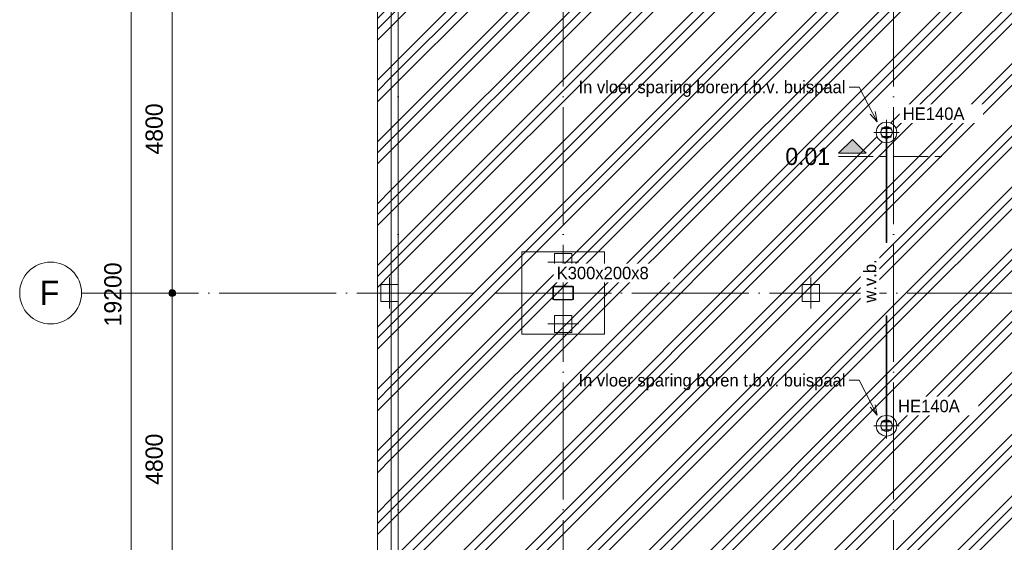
# Model space of a CAD drawing. Header units: millimetres. Extents: x -2900 to 56100, y -900 to 49332.
# Tile 17 of 35: x -2900 to 11412, y 25377 to 32972. Entities that reach past the tile are written whole.
import ezdxf

# ---------------------------------------------------------------- set-up
doc = ezdxf.new("R2010")
doc.units = ezdxf.units.MM
for name, pattern in [('WSP_hartlijn', [800, 500, -100, 100, -100]), ('WSP_hhidden', [250, 150, -100]), ('WSP_stramienlijn', [2000, 1700, -150, 0, -150])]:
    doc.linetypes.add(name, pattern=pattern)
for name, color, linetype, lineweight in [('00_algemeen - hartlijn', 7, 'WSP_hartlijn', 13), ('00_maatvoering', 8, 'Continuous', 13), ('00_maatvoering-100', 8, 'Continuous', 13), ('00_text', 7, 'Continuous', 13), ('03_viewports - sections', 1, 'Continuous', 13), ('07_stramien', 4, 'Continuous', 13), ('16_funderingsconstructies', 2, 'Continuous', 18), ('17_paalfunderingen - beton', 2, 'Continuous', 18), ('23_vloeren', 2, 'Continuous', 18), ('23_vloeren - hatch', 1, 'Continuous', 18), ('28_hoofddraagconstructies - kolommen en liggers', 1, 'Continuous', 13), ('28_hoofddraagconstructies - kolommen en liggers - staal', 1, 'Continuous', 13), ('28_hoofddraagconstructies - kolommen en liggers - staal -cut-', 2, 'Continuous', 13), ('28_hoofddraagconstructies - tags', 7, 'Continuous', 18)]:
    doc.layers.add(name, color=color, linetype=linetype, lineweight=lineweight)
doc.layers.add('16_funderingsconstructies - voeten en balken', color=2, linetype='Continuous')
doc.styles.add('Revittext', font='txt', dxfattribs={"height": 350})
doc.styles.add('Revittext_1', font='txt', dxfattribs={"height": 250})
doc.styles.add('Revittext_2', font='txt', dxfattribs={"height": 180})
doc.styles.add('Revittext_I', font='txt', dxfattribs={"height": 180})
doc.dimstyles.new('WSP_25_-_transparant', dxfattribs={"dimscale": 304.8, "dimtxt": 252.223969, "dimasz": 1.312336, "dimexe": 0.656168, "dimexo": 0.0625, "dimgap": 0.213255, "dimtad": 1, "dimdec": 0, "dimzin": 0, "dimdsep": 46, "dimtxsty": 'Revittext_1', "dimblk1": 'DOTSMALL', "dimblk2": 'DOTSMALL', "dimsah": 1, "dimcen": 0.09, "dimdle": 0.656168, "dimazin": 0, "dimtfac": 1, "dimtdec": 4, "dimtix": 1, "dimtmove": 0, "dimatfit": 3, "dimfxl": 0.656168, "dimfxlon": 1, "dimtvp": 1, "dimtolj": 1, "dimtzin": 0, "dimarcsym": 2})
pattern_1 = [(45, (0, 0), (-449.013, 449.013), []), (45, (158.75, 0), (0, 898.0256), []), (45, (-158.75, 0), (0, 898.0256), [])]

# ---------------------------------------------------------------- blocks, each defined once
blk = doc.blocks.new('17_WSP_FD_prefab - fundatiepaal v18-0 - 250x250-V13-beg gr - plot - 100')
at = {"layer": '00_algemeen - hartlijn', "color": 55, "linetype": 'Continuous'}
blk.add_line((-225, 0), (-175, 0), dxfattribs=at)
at = {"layer": '16_funderingsconstructies', "color": 55, "lineweight": 13}
for p, q in [((0, -225), (0, 225)), ((-175, 0), (225, 0)), ((125, 125), (-125, 125)), ((-125, 125), (-125, -125)), ((-125, -125), (125, -125))]:
    blk.add_line(p, q, dxfattribs=at)
blk = doc.blocks.new('17_WSP_FD_prefab - fundatiepaal v18-0 - 250x250-1089444-beg gr - plot - 100')
at = {"layer": '16_funderingsconstructies', "color": 55, "lineweight": 13}
for p, q in [((0, -225), (0, 225)), ((-225, 0), (225, 0)), ((125, 125), (-125, 125)), ((-125, 125), (-125, -125)), ((125, -125), (125, 125)), ((-125, -125), (125, -125))]:
    blk.add_line(p, q, dxfattribs=at)
blk = doc.blocks.new('17_WSP_FD_prefab - fundatiepaal v18-0 - 250x250-1089782-beg gr - plot - 100')
at = {"layer": '16_funderingsconstructies', "color": 55, "lineweight": 13}
for p, q in [((0, -225), (0, 225)), ((-225, 0), (225, 0)), ((125, 125), (-125, 125)), ((-125, 125), (-125, -125)), ((125, -125), (125, 125)), ((-125, -125), (125, -125))]:
    blk.add_line(p, q, dxfattribs=at)
blk = doc.blocks.new('17_WSP_FD_beton - fundatiepaal v21-1 - ø168_178 _stalen buis_-1347620-beg gr - plot - 100')
at = {"layer": '00_algemeen - hartlijn'}
for p, q in [((0, 66), (0, 184)), ((-184, 0), (-3, 0)), ((3, 0), (184, 0)), ((0, -77), (0, -67))]:
    blk.add_line(p, q, dxfattribs=at)
at = {"layer": '16_funderingsconstructies', "linetype": 'WSP_hhidden', "lineweight": 13}
for p, q in [((-3, 0), (3, 0)), ((0, -66), (0, 66)), ((0, -184), (0, -77))]:
    blk.add_line(p, q, dxfattribs=at)
for start, end in [(127.2958, 135.2887), (44.7113, 52.7042), (224.7113, 232.7042), (266.5949, 273.4051), (307.2958, 315.2887)]:
    blk.add_arc((0, 0), 84, start, end, dxfattribs=at)
at = {"layer": '17_paalfunderingen - beton'}
for start, end in [(135.3228, 224.6772), (52.7383, 127.2617), (360, 44.6772), (315.3228, 360), (232.7383, 266.5607), (273.4393, 307.2617)]:
    blk.add_arc((0, 0), 84, start, end, dxfattribs=at)
blk = doc.blocks.new('17_WSP_FD_beton - fundatiepaal v21-1 - ø168_178 _stalen buis_-V4-beg gr - plot - 100')
at = {"layer": '00_algemeen - hartlijn'}
for p, q in [((-184, 0), (-3, 0)), ((0, 66), (0, 77)), ((3, 0), (184, 0)), ((0, -184), (0, -67))]:
    blk.add_line(p, q, dxfattribs=at)
at = {"layer": '16_funderingsconstructies', "linetype": 'WSP_hhidden', "lineweight": 13}
for p, q in [((0, 77), (0, 184)), ((-3, 0), (3, 0)), ((0, -66), (0, 66))]:
    blk.add_line(p, q, dxfattribs=at)
for start, end in [(127.2958, 135.2887), (86.5949, 93.4051), (44.7113, 52.7042), (224.7113, 232.7042), (307.2958, 315.2887)]:
    blk.add_arc((0, 0), 84, start, end, dxfattribs=at)
at = {"layer": '17_paalfunderingen - beton'}
for start, end in [(135.3228, 224.6772), (93.4393, 127.2617), (52.7383, 86.5607), (360, 44.6772), (315.3228, 360), (232.7383, 307.2617)]:
    blk.add_arc((0, 0), 84, start, end, dxfattribs=at)
blk = doc.blocks.new('Grid - Stramienbol 9_0mm-3500-beg gr - plot - 100')
at = {"layer": '07_stramien'}
blk.add_circle((0, 0), 4.5, dxfattribs=at)
blk = doc.blocks.new('DIMBLOCK18-beg gr - plot - 100')
at = {"layer": '00_maatvoering-100'}
h = blk.add_hatch(color=256, dxfattribs=at)
edge = h.paths.add_edge_path()
edge.add_arc((-1282, 38600), 50, 0, 360)
h = blk.add_hatch(color=256, dxfattribs=at)
edge = h.paths.add_edge_path()
edge.add_arc((-1282, 19400), 50, 0, 360)
for p, q in [((-1282, 38800), (-1282, 19400)), ((-1082, 38600), (-1482, 38600)), ((-1282, 38600), (-1082, 38600)), ((-1082, 19400), (-1482, 19400)), ((-1282, 19400), (-1082, 19400))]:
    blk.add_line(p, q, dxfattribs=at)
for centre in [(-1282, 38600), (-1282, 19400)]:
    blk.add_circle(centre, 50, dxfattribs=at)
at = {"layer": '00_maatvoering-100', "color": 0, "insert": (-1671, 28515), "char_height": 250, "width": 1164.11, "attachment_point": 1, "rotation": 90, "line_spacing_factor": 0.931288, "style": 'Revittext_1'}
blk.add_mtext('19200', dxfattribs=at)
blk = doc.blocks.new('_DotSmall')
at = {"color": 0, "linetype": 'ByBlock', "const_width": 0.5}
blk.add_lwpolyline([(-0.0625, 0, 1), (0.0625, 0, 1)], format="xyb", close=True, dxfattribs=at)
blk = doc.blocks.new('DIMBLOCK21-beg gr - plot - 100')
at = {"layer": '00_maatvoering-100'}
h = blk.add_hatch(color=256, dxfattribs=at)
edge = h.paths.add_edge_path()
edge.add_arc((-682, 33800), 50, 0, 360)
h = blk.add_hatch(color=256, dxfattribs=at)
edge = h.paths.add_edge_path()
edge.add_arc((-682, 29000), 50, 0, 360)
for p, q in [((-482, 33800), (-882, 33800)), ((-682, 33800), (-682, 29000)), ((-682, 33800), (-482, 33800)), ((-482, 29000), (-882, 29000)), ((-682, 29000), (-482, 29000))]:
    blk.add_line(p, q, dxfattribs=at)
for centre in [(-682, 33800), (-682, 29000)]:
    blk.add_circle(centre, 50, dxfattribs=at)
at = {"layer": '00_maatvoering-100', "color": 0, "insert": (-1071, 31012), "char_height": 250, "width": 931.29, "attachment_point": 1, "rotation": 90, "line_spacing_factor": 0.931288, "style": 'Revittext_1'}
blk.add_mtext('4800', dxfattribs=at)
blk = doc.blocks.new('DIMBLOCK22-beg gr - plot - 100')
at = {"layer": '00_maatvoering-100'}
h = blk.add_hatch(color=256, dxfattribs=at)
edge = h.paths.add_edge_path()
edge.add_arc((-682, 29000), 50, 0, 360)
h = blk.add_hatch(color=256, dxfattribs=at)
edge = h.paths.add_edge_path()
edge.add_arc((-682, 24200), 50, 0, 360)
for p, q in [((-482, 29000), (-882, 29000)), ((-682, 29000), (-682, 24200)), ((-682, 29000), (-482, 29000)), ((-482, 24200), (-882, 24200)), ((-682, 24200), (-482, 24200))]:
    blk.add_line(p, q, dxfattribs=at)
for centre in [(-682, 29000), (-682, 24200)]:
    blk.add_circle(centre, 50, dxfattribs=at)
at = {"layer": '00_maatvoering-100', "color": 0, "insert": (-1071, 26212), "char_height": 250, "width": 931.29, "attachment_point": 1, "rotation": 90, "line_spacing_factor": 0.931288, "style": 'Revittext_1'}
blk.add_mtext('4800', dxfattribs=at)
blk = doc.blocks.new('Detail View - Horizontaal links-29825-beg gr - plot - 100')
at = {"layer": '03_viewports - sections'}
blk.add_hatch(color=240, dxfattribs=at).paths.add_polyline_path([(4, 0.5), (0, 0.5), (2, 2.5)])
at = {"layer": '03_viewports - sections', "color": 240}
for p, q in [((2, 2.5), (0, 0.5)), ((4, 0.5), (2, 2.5)), ((0, 0.5), (4, 0.5))]:
    blk.add_line(p, q, dxfattribs=at)

msp = doc.modelspace()

# ---------------------------------------------------------------- hatches: boundary and pattern name
at = {"layer": '16_funderingsconstructies - voeten en balken', "lineweight": 13}
h = msp.add_hatch(dxfattribs=at)
h.set_pattern_fill('FP_1', color=10, style=0, pattern_type=2)
h.set_pattern_definition(pattern_1)
h.paths.add_polyline_path([(2300, 19400), (2500, 19400), (2500, 38600), (2300, 38600), (2300, 19404.2)])
at = {"layer": '23_vloeren - hatch', "lineweight": 13}
h = msp.add_hatch(dxfattribs=at)
h.set_pattern_fill('FP_1', color=10, style=0, pattern_type=2)
h.set_pattern_definition(pattern_1)
h.paths.add_polyline_path([(41100, 3620), (41100, 9700), (50700, 9700), (50700, 14585.9), (50692.5, 14593.4), (50682, 14596.2), (50518, 14596.2), (50507.5, 14593.4), (50499.8, 14585.7), (50497, 14575.2), (50497, 14480), (50485, 14480), (50485, 14720), (50497, 14720), (50497, 14624.7), (50499.8, 14614.2), (50507.5, 14606.6), (50518, 14603.7), (50682.1, 14603.8), (50692.5, 14606.6), (50700, 14614.2), (50700, 29100), (38500, 29100), (38500, 19500), (33895, 19500), (33895, 19300), (33885, 19300), (33885, 19378.7), (33879.7, 19391.5), (33867, 19396.7), (33733, 19396.7), (33720.3, 19391.5), (33715, 19378.7), (33715, 19300), (33705, 19300), (33705, 19500), (29100, 19500), (29100, 38700), (26695, 38700), (26695, 38500), (26685, 38500), (26685, 38578.7), (26679.7, 38591.5), (26667, 38596.7), (26533, 38596.7), (26520.3, 38591.5), (26515, 38578.7), (26515, 38500), (26505, 38500), (26505, 38700), (19495, 38700), (19495, 38500), (19485, 38500), (19485, 38578.7), (19479.7, 38591.5), (19467, 38596.7), (19333, 38596.7), (19320.3, 38591.5), (19315, 38578.7), (19315, 38500), (19305, 38500), (19305, 38700), (12295, 38700), (12295, 38500), (12285, 38500), (12285, 38578.7), (12279.7, 38591.5), (12267, 38596.7), (12133, 38596.7), (12120.3, 38591.5), (12115, 38578.7), (12115, 38500), (12105, 38500), (12105, 38700), (5095, 38700), (5095, 38500), (5085, 38500), (5085, 38578.7), (5079.7, 38591.5), (5067, 38596.7), (4933, 38596.7), (4920.3, 38591.5), (4915, 38578.7), (4915, 38500), (4905, 38500), (4905, 38700), (2500, 38700), (2500, 19300), (4905, 19300), (4905, 19500), (4915, 19500), (4915, 19421.2), (4920.3, 19408.5), (4933, 19403.2), (5067, 19403.2), (5079.7, 19408.5), (5085, 19421.2), (5085, 19500), (5095, 19500), (5095, 19300), (9700, 19300), (9700, 14614.1), (9707.5, 14606.6), (9718, 14603.7), (9882.1, 14603.8), (9892.5, 14606.6), (9900.2, 14614.2), (9903, 14624.7), (9903, 14720), (9915, 14720), (9915, 14480), (9903, 14480), (9903, 14575.2), (9900.2, 14585.7), (9892.5, 14593.4), (9882, 14596.2), (9718, 14596.2), (9707.5, 14593.4), (9700, 14585.7), (9700, 4900), (19410, 4900), (19410, 3620), (24025, 3620), (24025, 4900), (36345, 4900), (36345, 3620), (41038, 3620)])
h.paths.add_polyline_path([(40933, 4920), (40924, 4920), (40924, 5080), (40933, 5080), (40933, 5018), (40937.4, 5007.4), (40948, 5003), (41052, 5003), (41063.1, 5008.7), (41067, 5018), (41067, 5080), (41076, 5080), (41076, 4920), (41067, 4920), (41067, 4982), (41062.6, 4992.6), (41052, 4997), (40948, 4997), (40937.4, 4992.6), (40933, 4982)])
h.paths.add_polyline_path([(33867, 4920), (33867, 4982), (33862.6, 4992.6), (33852, 4997), (33748, 4997), (33737.4, 4992.6), (33733, 4982), (33733, 4920), (33724, 4920), (33724, 5080), (33733, 5080), (33733, 5018), (33737.4, 5007.4), (33748, 5003), (33852, 5003), (33863.1, 5008.7), (33867, 5018), (33867, 5080), (33876, 5080), (33876, 4920)])
h.paths.add_polyline_path([(26667, 4920), (26667, 4982), (26662.6, 4992.6), (26652, 4997), (26548, 4997), (26537.4, 4992.6), (26533, 4982), (26533, 4920), (26524, 4920), (26524, 5080), (26533, 5080), (26533, 5018), (26537.4, 5007.4), (26548, 5003), (26652, 5003), (26663.1, 5008.7), (26667, 5018), (26667, 5080), (26676, 5080), (26676, 4920)])
h.paths.add_polyline_path([(19324, 4920), (19324, 5080), (19333, 5080), (19333, 5018), (19337.7, 5007.3), (19348, 5003), (19452, 5003), (19463.1, 5008.7), (19467, 5018), (19467, 5080), (19476, 5080), (19476, 4920), (19467, 4920), (19467, 4982), (19462.6, 4992.6), (19452, 4997), (19345.3, 4995.9), (19337.4, 4992.6), (19333, 4982), (19333, 4920)])
h.paths.add_polyline_path([(12124, 4920), (12124, 5080), (12133, 5080), (12133, 5018), (12137.4, 5007.4), (12148, 5003), (12252, 5003), (12263.1, 5008.7), (12267, 5018), (12267, 5080), (12276, 5080), (12276, 4920), (12267, 4920), (12267, 4982), (12262.6, 4992.6), (12252, 4997), (12148, 4997), (12137.4, 4992.6), (12133, 4982), (12133, 4920)])
h.paths.add_polyline_path([(41005, 5090.6), (40995, 5090.6), (40995, 6820.3), (41005, 6820.3), (41005, 6676.4)])
h.paths.add_polyline_path([(40995, 7949.4), (40995, 9689.5), (41005, 9689.5), (41005, 7949.4)])
h.paths.add_polyline_path([(25125.9, 9601.5), (25079.1, 9613), (25036.4, 9635.4), (25000.3, 9667.4), (24972.9, 9707.1), (24955.8, 9752.1), (24950, 9800), (24955.8, 9847.9), (24972.9, 9892.9), (25000.3, 9932.6), (25036.4, 9964.6), (25079.1, 9987), (25125.9, 9998.5), (25174.1, 9998.5), (25220.9, 9987), (25263.6, 9964.6), (25299.7, 9932.6), (25327.1, 9892.9), (25344.2, 9847.9), (25350, 9800), (25344.2, 9752.1), (25327.1, 9707.1), (25299.7, 9667.4), (25263.6, 9635.4), (25220.9, 9613), (25174.1, 9601.5)])
h.paths.add_polyline_path([(40915, 9700), (40905, 9700), (40905, 9900), (40915, 9900), (40915, 9821.2), (40920.3, 9808.5), (40933, 9803.2), (41067, 9803.2), (41079.7, 9808.5), (41085, 9821.2), (41085, 9900), (41095, 9900), (41095, 9700), (41085, 9700), (41085, 9778.7), (41079.7, 9791.5), (41067, 9796.7), (40933, 9796.7), (40920.3, 9791.5), (40915, 9778.7)])
h.paths.add_polyline_path([(36285, 9700), (36112.9, 9700.9), (36104.4, 9704.4), (36100, 9715), (36100.9, 9887.1), (36104.4, 9895.6), (36115, 9900), (36287.1, 9899.1), (36295.6, 9895.6), (36300, 9885), (36299.1, 9712.9), (36295.6, 9704.4), (36287.1, 9700.9)])
h.paths.add_polyline_path([(19480, 9700), (19312.9, 9700.9), (19304.4, 9704.4), (19300, 9715), (19300.9, 9887.1), (19304.4, 9895.6), (19315, 9900), (19487.1, 9899.1), (19495.6, 9895.6), (19500, 9885), (19499.1, 9712.9), (19495.6, 9704.4), (19485, 9700)])
h.paths.add_polyline_path([(9715, 9700), (9705, 9700), (9705, 9900), (9715, 9900), (9715, 9821.2), (9720.3, 9808.5), (9733, 9803.2), (9867, 9803.2), (9879.7, 9808.5), (9885, 9821.2), (9885, 9900), (9895, 9900), (9895, 9700), (9885, 9700), (9885, 9778.7), (9879.7, 9791.5), (9867, 9796.7), (9733, 9796.7), (9720.3, 9791.5), (9715, 9778.7), (9715, 9774.2)])
h.paths.add_polyline_path([(36280, 9710), (36287.1, 9712.9), (36290, 9720), (36290, 9880), (36287.1, 9887.1), (36280, 9890), (36120, 9890), (36112.9, 9887.1), (36110, 9880), (36110, 9720), (36112.9, 9712.9), (36120, 9710), (36210, 9710)])
h.paths.add_polyline_path([(19410, 9710), (19480, 9710), (19487.1, 9712.9), (19490, 9720), (19490, 9880), (19487.1, 9887.1), (19480, 9890), (19320, 9890), (19312.9, 9887.1), (19310, 9880), (19310, 9720), (19312.9, 9712.9), (19320, 9710)])
h.paths.add_polyline_path([(48133.5, 9730), (48133.5, 9870), (48142, 9870), (48142, 9814.7), (48145.5, 9806.3), (48154, 9802.7), (48246, 9802.7), (48254.7, 9806.8), (48258, 9814.7), (48258, 9870), (48266.5, 9870), (48266.5, 9730), (48258, 9730), (48258, 9785.2), (48254.5, 9793.7), (48246, 9797.2), (48154, 9797.2), (48145.5, 9793.7), (48142, 9785.2), (48142, 9730)])
h.paths.add_polyline_path([(50533.5, 9732.7), (50533.5, 9872.7), (50542, 9872.7), (50542, 9817.5), (50545.5, 9809), (50554, 9805.5), (50646, 9805.5), (50654.7, 9809.5), (50658, 9817.5), (50658, 9872.7), (50666.5, 9872.7), (50666.5, 9732.7), (50658, 9733.7), (50658, 9788), (50654.5, 9796.5), (50646, 9800), (50554, 9800), (50545.5, 9796.5), (50542, 9788), (50542, 9732.7)])
h.paths.add_polyline_path([(50666.5, 9883.2), (50666.5, 11560.9), (50676.5, 11560.9), (50676.5, 9883.2), (50668.1, 9883.2)])
h.paths.add_polyline_path([(50650.3, 12839), (50640.3, 12839.2), (50664.6, 14469.6), (50674.6, 14469.4), (50650.3, 12841.4)])
h.paths.add_polyline_path([(25174.1, 14401.5), (25125.9, 14401.5), (25079.1, 14413), (25036.4, 14435.4), (25000.3, 14467.4), (24972.9, 14507.1), (24955.8, 14552.1), (24950, 14600), (24955.8, 14647.9), (24972.9, 14692.9), (25000.3, 14732.6), (25036.4, 14764.6), (25079.1, 14787), (25125.9, 14798.5), (25174.1, 14798.5), (25220.9, 14787), (25263.6, 14764.6), (25302.3, 14728.9), (25327.1, 14692.9), (25344.2, 14647.9), (25350, 14600), (25344.2, 14552.1), (25327.1, 14507.1), (25299.7, 14467.4), (25263.6, 14435.4), (25220.9, 14413)])
h.paths.add_polyline_path([(40915, 14500), (40904.4, 14504.4), (40900, 14515), (40900.9, 14687.1), (40904.4, 14695.6), (40915, 14700), (41087.1, 14699.1), (41095.6, 14695.6), (41100, 14685), (41099.1, 14512.9), (41095.6, 14504.4), (41085, 14500), (40920, 14500)])
h.paths.add_polyline_path([(33715, 14500), (33704.4, 14504.4), (33700, 14515), (33700.9, 14687.1), (33704.4, 14695.6), (33715, 14700), (33887.1, 14699.1), (33895.6, 14695.6), (33900, 14685), (33899.1, 14512.9), (33895.6, 14504.4), (33885, 14500), (33720, 14500)])
h.paths.add_polyline_path([(19485, 14500), (19312.9, 14500.9), (19304.4, 14504.4), (19300, 14515), (19300.9, 14687.1), (19304.4, 14695.6), (19315, 14700), (19487.1, 14699.1), (19495.6, 14695.6), (19500, 14685), (19499.1, 14512.9), (19495.6, 14504.4), (19487.1, 14500.9)])
h.paths.add_polyline_path([(41010, 14510), (41080, 14510), (41087.1, 14512.9), (41090, 14520), (41090, 14680), (41087.1, 14687.1), (41080, 14690), (40920, 14690), (40912.9, 14687.1), (40910, 14680), (40910, 14520), (40912.9, 14512.9), (40920, 14510)])
h.paths.add_polyline_path([(33810, 14510), (33880, 14510), (33887.1, 14512.9), (33890, 14520), (33890, 14680), (33887.1, 14687.1), (33880, 14690), (33720, 14690), (33712.9, 14687.1), (33710, 14680), (33710, 14520), (33712.9, 14512.9), (33720, 14510)])
h.paths.add_polyline_path([(19480, 14510), (19487.1, 14512.9), (19490, 14520), (19490, 14680), (19487.1, 14687.1), (19480, 14690), (19320, 14690), (19312.9, 14687.1), (19310, 14680), (19310, 14520), (19312.9, 14512.9), (19320, 14510), (19410, 14510)])
h.paths.add_polyline_path([(4920.3, 19300), (5085, 19300), (5085, 19378.7), (5079.7, 19391.5), (5067, 19396.7), (4933, 19396.7), (4920.3, 19391.5), (4915, 19378.7), (4915, 19300)])
h.paths.add_polyline_path([(50676, 19320), (50667, 19320), (50667, 19382), (50662.6, 19392.6), (50652, 19397), (50548, 19397), (50537.4, 19392.6), (50533, 19382), (50533, 19320), (50524, 19320), (50524, 19480), (50533, 19480), (50533, 19418), (50537.4, 19407.4), (50548, 19403), (50652, 19403), (50663.1, 19408.7), (50667, 19418), (50667, 19480), (50676, 19480), (50676, 19382)])
h.paths.add_polyline_path([(28933, 19320), (28924, 19320), (28924, 19480), (28933, 19480), (28933, 19418), (28937.4, 19407.4), (28948, 19403), (29052, 19403), (29063.1, 19408.7), (29067, 19418), (29067, 19480), (29076, 19480), (29076, 19320), (29067, 19320), (29067, 19382), (29062.6, 19392.6), (29052, 19397), (28948, 19397), (28937.4, 19392.6), (28933, 19382)])
h.paths.add_polyline_path([(26655, 19325), (26537.9, 19325.9), (26529.4, 19329.4), (26525, 19340), (26525.9, 19462.1), (26529.4, 19470.6), (26540, 19475), (26662.1, 19474.1), (26670.6, 19470.6), (26675, 19460), (26674.1, 19337.9), (26670.6, 19329.4), (26660, 19325)])
h.paths.add_polyline_path([(19367, 19325), (19337.9, 19325.9), (19329.4, 19329.4), (19325, 19340), (19325.9, 19462.1), (19329.4, 19470.6), (19340, 19475), (19462.1, 19474.1), (19470.6, 19470.6), (19475, 19460), (19474.1, 19337.9), (19470.6, 19329.4), (19460, 19325), (19389.3, 19325)])
h.paths.add_polyline_path([(12260, 19325), (12137.9, 19325.9), (12129.4, 19329.4), (12125, 19340), (12125.9, 19462.1), (12129.4, 19470.6), (12140, 19475), (12262.1, 19474.1), (12270.6, 19470.6), (12275, 19460), (12274.1, 19337.9), (12270.6, 19329.4), (12262.1, 19325.9)])
h.paths.add_polyline_path([(26545, 19335), (26655, 19335), (26662.1, 19337.9), (26665, 19345), (26665, 19455), (26662.1, 19462.1), (26655, 19465), (26545, 19465), (26537.9, 19462.1), (26535, 19455), (26535, 19345), (26537.9, 19337.9), (26540, 19337.1)])
h.paths.add_polyline_path([(19455, 19335), (19462.1, 19337.9), (19465, 19345), (19465, 19455), (19462.1, 19462.1), (19455, 19465), (19345, 19465), (19337.9, 19462.1), (19335, 19455), (19335, 19345), (19337.9, 19337.9), (19345, 19335), (19410, 19335)])
h.paths.add_polyline_path([(12210, 19335), (12255, 19335), (12262.1, 19337.9), (12265, 19345), (12265, 19455), (12262.1, 19462.1), (12255, 19465), (12145, 19465), (12137.9, 19462.1), (12135, 19455), (12135, 19345), (12137.9, 19337.9), (12145, 19335)])
h.paths.add_polyline_path([(40956, 19340), (40950.3, 19340.7), (40943.5, 19343.5), (40940, 19352), (40940.7, 19449.7), (40943.5, 19456.5), (40952, 19460), (41049.7, 19459.3), (41056.5, 19456.5), (41060, 19448), (41059.3, 19350.3), (41056.5, 19343.5), (41048, 19340), (41038, 19340)])
h.paths.add_polyline_path([(41044, 19348), (41049.7, 19350.3), (41052, 19356), (41052, 19444), (41049.7, 19449.7), (41044, 19452), (40956, 19452), (40950.3, 19449.7), (40948, 19444), (40948, 19356), (40950.3, 19350.3), (40956, 19348), (41038, 19348)])
h.paths.add_polyline_path([(33867, 19403.2), (33879.7, 19408.5), (33885, 19421.2), (33885, 19500), (33715, 19500), (33715, 19421.2), (33720.3, 19408.5), (33733, 19403.2), (33851.3, 19403.2)])
h.paths.add_polyline_path([(28995, 19489.2), (28995, 20686.6), (29005, 20686.6), (29005, 19489.2)])
h.paths.add_polyline_path([(29005, 21533.4), (28995, 21533.4), (28995, 22740.8), (29005, 22740.8), (29005, 21649.4)])
h.paths.add_polyline_path([(38658, 21730), (38658, 21785.2), (38654.5, 21793.7), (38646, 21797.2), (38554, 21797.2), (38545.5, 21793.7), (38542, 21785.2), (38542, 21730), (38533.5, 21730), (38533.5, 21870), (38542, 21870), (38542, 21814.7), (38545.5, 21806.3), (38554, 21802.7), (38646, 21802.7), (38654.7, 21806.8), (38658, 21814.7), (38658, 21870), (38666.5, 21870), (38666.5, 21730)])
h.paths.add_polyline_path([(29058, 22750), (29058, 22805.2), (29054.5, 22813.7), (29046, 22817.2), (28954, 22817.2), (28945.5, 22813.7), (28942, 22805.2), (28942, 22750), (28933.5, 22750), (28933.5, 22890), (28942, 22890), (28942, 22834.7), (28945.5, 22826.3), (28954, 22822.7), (29046, 22822.7), (29054.7, 22826.8), (29058, 22834.7), (29058, 22890), (29066.5, 22890), (29066.5, 22750)])
h.paths.add_polyline_path([(26462, 24100), (26453.5, 24103.5), (26450, 24112), (26450.7, 24289.7), (26453.5, 24296.5), (26462, 24300), (26739.7, 24299.3), (26746.5, 24296.5), (26750, 24288), (26749.3, 24110.3), (26746.5, 24103.5), (26738, 24100), (26466, 24100)])
h.paths.add_polyline_path([(19262, 24100), (19253.5, 24103.5), (19250, 24112), (19250.7, 24289.7), (19253.5, 24296.5), (19262, 24300), (19539.7, 24299.3), (19546.5, 24296.5), (19550, 24288), (19549.3, 24110.3), (19546.5, 24103.5), (19538, 24100), (19266, 24100)])
h.paths.add_polyline_path([(12334, 24100), (12060.3, 24100.7), (12053.5, 24103.5), (12050, 24112), (12050.7, 24289.7), (12053.5, 24296.5), (12062, 24300), (12339.7, 24299.3), (12346.5, 24296.5), (12350, 24288), (12349.3, 24110.3), (12346.5, 24103.5), (12338, 24100)])
h.paths.add_polyline_path([(5134, 24100), (4860.3, 24100.7), (4853.5, 24103.5), (4850, 24112), (4850.7, 24289.7), (4853.5, 24296.5), (4862, 24300), (5139.7, 24299.3), (5146.5, 24296.5), (5150, 24288), (5149.3, 24110.3), (5146.5, 24103.5), (5138, 24100)])
h.paths.add_polyline_path([(26466, 24108), (26734, 24108), (26739.7, 24110.3), (26742, 24116), (26742, 24284), (26739.7, 24289.7), (26734, 24292), (26466, 24292), (26460.3, 24289.7), (26458, 24284), (26458, 24116), (26460.3, 24110.3), (26462, 24109.7)])
h.paths.add_polyline_path([(19534, 24108), (19539.7, 24110.3), (19542, 24116), (19542, 24284), (19539.7, 24289.7), (19534, 24292), (19266, 24292), (19260.3, 24289.7), (19258, 24284), (19258, 24116), (19260.3, 24110.3), (19266, 24108)])
h.paths.add_polyline_path([(12066, 24108), (12334, 24108), (12339.7, 24110.3), (12342, 24116), (12342, 24284), (12339.7, 24289.7), (12334, 24292), (12066, 24292), (12060.3, 24289.7), (12058, 24284), (12058, 24116), (12060.3, 24110.3), (12062, 24109.7)])
h.paths.add_polyline_path([(4866, 24108), (5134, 24108), (5139.7, 24110.3), (5142, 24116), (5142, 24284), (5139.7, 24289.7), (5134, 24292), (4866, 24292), (4860.3, 24289.7), (4858, 24284), (4858, 24116), (4860.3, 24110.3), (4862, 24109.7)])
h.paths.add_polyline_path([(50533.5, 26530), (50533.5, 26670), (50542, 26670), (50542, 26614.7), (50545.5, 26606.3), (50554, 26602.7), (50646, 26602.7), (50654.7, 26606.8), (50658, 26614.7), (50658, 26670), (50666.5, 26670), (50666.5, 26530), (50658, 26530), (50658, 26585.2), (50654.5, 26593.7), (50646, 26597.2), (50554, 26597.2), (50545.5, 26593.7), (50542, 26585.2), (50542, 26530)])
h.paths.add_polyline_path([(38666.5, 26530), (38658, 26530), (38658, 26585.2), (38654.5, 26593.7), (38646, 26597.2), (38554, 26597.2), (38545.5, 26593.7), (38542, 26585.2), (38542, 26530), (38533.5, 26530), (38533.5, 26670), (38542, 26670), (38542, 26614.7), (38545.5, 26606.3), (38554, 26602.7), (38646, 26602.7), (38654.7, 26606.8), (38658, 26614.7), (38658, 26670), (38666.5, 26670), (38666.5, 26585.2)])
h.paths.add_polyline_path([(9700, 26921.5), (9661.2, 26926.6), (9625, 26941.6), (9592.7, 26967), (9570.1, 26996.5), (9555.1, 27032.7), (9550, 27071.5), (9555.1, 27110.3), (9570.1, 27146.5), (9593.9, 27177.6), (9625, 27201.4), (9661.2, 27216.4), (9695, 27220.8), (9695, 28668.4), (9705, 28668.4), (9705, 27220.8), (9738.8, 27216.4), (9775, 27201.4), (9806.1, 27177.6), (9829.9, 27146.5), (9844.9, 27110.3), (9850, 27071.5), (9844.9, 27032.7), (9829.9, 26996.5), (9806.1, 26965.4), (9775, 26941.6), (9738.8, 26926.6)])
h.paths.add_polyline_path([(26462, 28900), (26453.5, 28903.5), (26450, 28912), (26450.7, 29089.7), (26453.5, 29096.5), (26462, 29100), (26739.7, 29099.3), (26746.5, 29096.5), (26750, 29088), (26749.3, 28910.3), (26746.5, 28903.5), (26738, 28900), (26466, 28900)])
h.paths.add_polyline_path([(19262, 28900), (19253.5, 28903.5), (19250, 28912), (19250.7, 29089.7), (19253.5, 29096.5), (19262, 29100), (19539.7, 29099.3), (19546.5, 29096.5), (19550, 29088), (19549.3, 28910.3), (19546.5, 28903.5), (19538, 28900), (19266, 28900)])
h.paths.add_polyline_path([(5138, 28900), (4860.3, 28900.7), (4853.5, 28903.5), (4850, 28912), (4850.7, 29089.7), (4853.5, 29096.5), (4862, 29100), (5139.7, 29099.3), (5146.5, 29096.5), (5150, 29088), (5149.3, 28910.3), (5146.5, 28903.5), (5139.7, 28900.7)])
h.paths.add_polyline_path([(12338, 28900), (12060.3, 28900.7), (12053.5, 28903.5), (12050, 28912), (12050.7, 29089.7), (12053.5, 29096.5), (12062, 29100), (12339.7, 29099.3), (12346.5, 29096.5), (12350, 29088), (12349.3, 28910.3), (12346.5, 28903.5), (12339.7, 28900.7)])
h.paths.add_polyline_path([(26734, 28908), (26739.7, 28910.3), (26742, 28916), (26742, 29084), (26739.7, 29089.7), (26734, 29092), (26466, 29092), (26460.3, 29089.7), (26458, 29084), (26458, 28916), (26460.3, 28910.3), (26466, 28908), (26558, 28908)])
h.paths.add_polyline_path([(19534, 28908), (19539.7, 28910.3), (19542, 28916), (19542, 29084), (19539.7, 29089.7), (19534, 29092), (19266, 29092), (19260.3, 29089.7), (19258, 29084), (19258, 28916), (19260.3, 28910.3), (19266, 28908), (19358, 28908)])
h.paths.add_polyline_path([(12066, 28908), (12334, 28908), (12339.7, 28910.3), (12342, 28916), (12342, 29084), (12339.7, 29089.7), (12334, 29092), (12066, 29092), (12060.3, 29089.7), (12058, 29084), (12058, 28916), (12060.3, 28910.3), (12062, 28909.7)])
h.paths.add_polyline_path([(4866, 28908), (5134, 28908), (5139.7, 28910.3), (5142, 28916), (5142, 29084), (5139.7, 29089.7), (5134, 29092), (4866, 29092), (4860.3, 29089.7), (4858, 29084), (4858, 28916), (4860.3, 28910.3), (4862, 28909.7)])
h.paths.add_polyline_path([(48133.5, 28930), (48133.5, 29070), (48142, 29070), (48142, 29014.7), (48145.5, 29006.3), (48154, 29002.7), (48246, 29002.7), (48254.7, 29006.8), (48258, 29014.7), (48258, 29070), (48266.5, 29070), (48266.5, 28930), (48258, 28930), (48258, 28985.2), (48254.5, 28993.7), (48246, 28997.2), (48154, 28997.2), (48145.5, 28993.7), (48142, 28985.2), (48142, 28930)])
h.paths.add_polyline_path([(45858, 28930), (45858, 28985.2), (45854.5, 28993.7), (45846, 28997.2), (45754, 28997.2), (45745.5, 28993.7), (45742, 28985.2), (45742, 28930), (45733.5, 28930), (45733.5, 29070), (45742, 29070), (45742, 29014.7), (45745.5, 29006.3), (45754.8, 29002.7), (45846, 29002.7), (45854.7, 29006.8), (45858, 29014.7), (45858, 29070), (45866.5, 29070), (45866.5, 28930)])
h.paths.add_polyline_path([(43342, 28930), (43333.5, 28930), (43333.5, 29070), (43342, 29070), (43342, 29014.7), (43345.5, 29006.3), (43354, 29002.7), (43446, 29002.7), (43454.7, 29006.8), (43458, 29014.7), (43458, 29070), (43466.5, 29070), (43466.5, 28930), (43458, 28930), (43458, 28985.2), (43454.5, 28993.7), (43446, 28997.2), (43354, 28997.2), (43345.5, 28993.7), (43342, 28985.2)])
h.paths.add_polyline_path([(41058, 28930), (41058, 28985.2), (41054.5, 28993.7), (41046, 28997.2), (40954, 28997.2), (40945.5, 28993.7), (40942, 28985.2), (40942, 28930), (40933.5, 28930), (40933.5, 29070), (40942, 29070), (40942, 29014.7), (40945.5, 29006.3), (40954, 29002.7), (41046, 29002.7), (41054.7, 29006.8), (41058, 29014.7), (41058, 29070), (41066.5, 29070), (41066.5, 28930)])
h.paths.add_polyline_path([(45726.2, 28990), (44922.7, 28990), (44922.7, 29000), (45726.2, 29000)])
h.paths.add_polyline_path([(43473.8, 28990), (43473.8, 29000), (44277.3, 29000), (44277.3, 28990), (43658.5, 28990)])
h.paths.add_polyline_path([(9700, 29736.6), (9695, 29736.6), (9695, 31184.2), (9661.2, 31188.6), (9625, 31203.6), (9592.7, 31229), (9570.1, 31258.5), (9555.1, 31294.7), (9550, 31333.5), (9555.1, 31372.3), (9570.1, 31408.5), (9593.9, 31439.6), (9625, 31463.4), (9661.2, 31478.4), (9700, 31483.5), (9738.8, 31478.4), (9775, 31463.4), (9806.1, 31439.6), (9829.9, 31408.5), (9844.9, 31372.3), (9850, 31333.5), (9844.9, 31294.7), (9829.9, 31258.5), (9806.1, 31227.4), (9775, 31203.6), (9738.8, 31188.6), (9705, 31184.2), (9705, 29736.6)])
h.paths.add_polyline_path([(26738, 33700), (26460.3, 33700.7), (26453.5, 33703.5), (26450, 33712), (26450.7, 33889.7), (26453.5, 33896.5), (26462, 33900), (26739.7, 33899.3), (26746.5, 33896.5), (26750, 33888), (26749.3, 33710.3), (26746.5, 33703.5), (26739.7, 33700.7)])
h.paths.add_polyline_path([(19538, 33700), (19260.3, 33700.7), (19253.5, 33703.5), (19250, 33712), (19250.7, 33889.7), (19253.5, 33896.5), (19262, 33900), (19539.7, 33899.3), (19546.5, 33896.5), (19550, 33888), (19549.3, 33710.3), (19546.5, 33703.5), (19539.7, 33700.7)])
h.paths.add_polyline_path([(12334, 33700), (12060.3, 33700.7), (12053.5, 33703.5), (12050, 33712), (12050.7, 33889.7), (12053.5, 33896.5), (12062, 33900), (12339.7, 33899.3), (12346.5, 33896.5), (12350, 33888), (12349.3, 33710.3), (12346.5, 33703.5), (12338, 33700)])
h.paths.add_polyline_path([(4862, 33700), (4853.5, 33703.5), (4850, 33712), (4850.7, 33889.7), (4853.5, 33896.5), (4862, 33900), (5139.7, 33899.3), (5146.5, 33896.5), (5150, 33888), (5149.3, 33710.3), (5146.5, 33703.5), (5138, 33700), (4866, 33700)])
h.paths.add_polyline_path([(26558, 33708), (26734, 33708), (26739.7, 33710.3), (26742, 33716), (26742, 33884), (26739.7, 33889.7), (26734, 33892), (26466, 33892), (26460.3, 33889.7), (26458, 33884), (26458, 33716), (26460.3, 33710.3), (26466, 33708)])
h.paths.add_polyline_path([(19358, 33708), (19534, 33708), (19539.7, 33710.3), (19542, 33716), (19542, 33884), (19539.7, 33889.7), (19534, 33892), (19266, 33892), (19260.3, 33889.7), (19258, 33884), (19258, 33716), (19260.3, 33710.3), (19266, 33708)])
h.paths.add_polyline_path([(12158, 33708), (12334, 33708), (12339.7, 33710.3), (12342, 33716), (12342, 33884), (12339.7, 33889.7), (12334, 33892), (12066, 33892), (12060.3, 33889.7), (12058, 33884), (12058, 33716), (12060.3, 33710.3), (12066, 33708)])
h.paths.add_polyline_path([(4866, 33708), (5134, 33708), (5139.7, 33710.3), (5142, 33716), (5142, 33884), (5139.7, 33889.7), (5134, 33892), (4866, 33892), (4860.3, 33889.7), (4858, 33884), (4858, 33716), (4860.3, 33710.3), (4862, 33709.7)])
h.paths.add_polyline_path([(26548.7, 38603.2), (26667, 38603.2), (26679.7, 38608.5), (26685, 38621.2), (26685, 38700), (26515, 38700), (26515, 38621.2), (26520.3, 38608.5), (26533, 38603.2)])
h.paths.add_polyline_path([(19451.3, 38603.2), (19467, 38603.2), (19479.7, 38608.5), (19485, 38621.2), (19485, 38700), (19315, 38700), (19315, 38621.2), (19320.3, 38608.5), (19333, 38603.2), (19348.7, 38603.2)])
h.paths.add_polyline_path([(12133, 38603.2), (12267, 38603.2), (12279.7, 38608.5), (12285, 38621.2), (12285, 38700), (12115, 38700), (12115, 38621.2), (12120.3, 38608.5), (12126.3, 38606)])
h.paths.add_polyline_path([(4933, 38603.2), (5067, 38603.2), (5079.7, 38608.5), (5085, 38621.2), (5085, 38700), (4915, 38700), (4915, 38621.2), (4920.3, 38608.5), (4926.3, 38606)])
at = {"layer": '28_hoofddraagconstructies - kolommen en liggers - staal'}
for points in [[(9770, 31267), (9770, 31275.5), (9714.8, 31275.5), (9706.3, 31279), (9702.8, 31287.5), (9702.8, 31379.5), (9706.3, 31388), (9714.8, 31391.5), (9770, 31391.5), (9770, 31400), (9630, 31400), (9630, 31391.5), (9685.3, 31391.5), (9693.7, 31388), (9697.3, 31379.5), (9697.3, 31287.5), (9693.7, 31279), (9685.3, 31275.5), (9630, 31275.5), (9630, 31267)], [(9705, 29736.6), (9705, 29868.4), (9695, 29868.4), (9695, 29736.6)], [(9705, 28536.6), (9705, 28668.4), (9695, 28668.4), (9695, 28536.6)], [(9770, 27005), (9770, 27013.5), (9714.8, 27013.5), (9706.3, 27017), (9702.8, 27025.5), (9702.8, 27117.5), (9706.3, 27126), (9714.8, 27129.5), (9770, 27129.5), (9770, 27138), (9630, 27138), (9630, 27129.5), (9685.3, 27129.5), (9693.7, 27126), (9697.3, 27117.5), (9697.3, 27025.5), (9693.7, 27017), (9685.3, 27013.5), (9630, 27013.5), (9630, 27005)]]:
    msp.add_hatch(color=256, dxfattribs=at).paths.add_polyline_path(points)
h = msp.add_hatch(color=256, dxfattribs=at)
h.paths.add_polyline_path([(4862, 28900), (5138, 28900), (5146.5, 28903.5), (5150, 28912), (5150, 29088), (5146.5, 29096.5), (5138, 29100), (4862, 29100), (4853.5, 29096.5), (4850, 29088), (4850, 28912), (4853.5, 28903.5)])
h.paths.add_polyline_path([(4866, 28908), (4860.3, 28910.3), (4858, 28916), (4858, 29084), (4860.3, 29089.7), (4866, 29092), (5134, 29092), (5139.7, 29089.7), (5142, 29084), (5142, 28916), (5139.7, 28910.3), (5134, 28908)])

# ---------------------------------------------------------------- linework, layer by layer
at = {"layer": '00_text', "color": 250, "lineweight": 18}
for p, q in [((9165.9, 31994), (9159.4, 31994)), ((9304.5, 31994), (9165.9, 31994)), ((9566.2, 31485.9), (9304.5, 31994)), ((9566.2, 31485.9), (9533.2, 31637.6)), ((9566.2, 31485.9), (9461.8, 31600.8)), ((9165.9, 27732), (9159.4, 27732)), ((9304.5, 27732), (9165.9, 27732)), ((9566.2, 27223.9), (9304.5, 27732)), ((9566.2, 27223.9), (9461.8, 27338.8)), ((9566.2, 27223.9), (9533.2, 27375.6))]:
    msp.add_line(p, q, dxfattribs=at)
at = {"layer": '03_viewports - sections', "color": 20, "linetype": 'WSP_hartlijn', "lineweight": 18}
msp.add_line((9004.2, 30983), (10596.8, 30983), dxfattribs=at)
at = {"layer": '07_stramien', "linetype": 'WSP_stramienlijn'}
for p, q in [((2600, 0), (2600, 48432.3)), ((5000, 0), (5000, 48432.3)), ((9800, 0), (9800, 42040.5)), ((-2000, 29000), (55200, 29000))]:
    msp.add_line(p, q, dxfattribs=at)
at = {"layer": '16_funderingsconstructies - voeten en balken', "color": 8, "lineweight": 18}
msp.add_line((2300, 19400), (2300, 38600), dxfattribs=at)
at = {"layer": '23_vloeren', "color": 8}
msp.add_line((2500, 38700), (2500, 19300), dxfattribs=at)
for centre, start, end in [((9700, 31333.5), 0, 180), ((9700, 31333.5), 180, 268.06815), ((9700, 31333.5), 271.93185, 0), ((9700, 27071.5), 91.93185, 180), ((9700, 27071.5), 0, 88.06815), ((9700, 27071.5), 180, 0)]:
    msp.add_arc(centre, 150, start, end, dxfattribs=at)
at = {"layer": '23_vloeren', "color": 55, "lineweight": 13}
for centre, start, end in [((9700, 31333.5), 268.08715, 271.91285), ((9700, 27071.5), 88.08715, 91.91285)]:
    msp.add_arc(centre, 150, start, end, dxfattribs=at)
at = {"layer": '28_hoofddraagconstructies - kolommen en liggers', "color": 55}
for p, q in [((2600, 38600), (2600, 19400)), ((4400, 29600), (5600, 29600)), ((4400, 28400), (4400, 29600)), ((5600, 29600), (5600, 28400)), ((5600, 28400), (4400, 28400))]:
    msp.add_line(p, q, dxfattribs=at)
at = {"layer": '28_hoofddraagconstructies - kolommen en liggers - staal'}
for p, q in [((9695, 31256.9), (9705, 31256.9)), ((9695, 29868.4), (9695, 31256.9)), ((9705, 31256.9), (9705, 29868.4)), ((9695, 27148.1), (9695, 28536.6)), ((9705, 28536.6), (9705, 27148.1)), ((9705, 27148.1), (9695, 27148.1))]:
    msp.add_line(p, q, dxfattribs=at)
at = {"layer": '28_hoofddraagconstructies - kolommen en liggers - staal -cut-'}
for p, q in [((9770, 31400), (9630, 31400)), ((9630, 31400), (9630, 31391.5)), ((9630, 31391.5), (9685.3, 31391.5)), ((9697.3, 31379.5), (9697.3, 31287.5)), ((9702.8, 31287.5), (9702.8, 31379.5)), ((9714.8, 31391.5), (9770, 31391.5)), ((9770, 31391.5), (9770, 31400)), ((9630, 31275.5), (9630, 31267)), ((9685.3, 31275.5), (9630, 31275.5)), ((9630, 31267), (9770, 31267)), ((9770, 31275.5), (9714.8, 31275.5)), ((9770, 31267), (9770, 31275.5)), ((9695, 29868.4), (9695, 29736.6)), ((9705, 29868.4), (9695, 29868.4)), ((9705, 29736.6), (9705, 29868.4)), ((9695, 29736.6), (9705, 29736.6)), ((4850, 29088), (4850, 28912)), ((4858, 28916), (4858, 29084)), ((5138, 29100), (4862, 29100)), ((4866, 29092), (5134, 29092)), ((5142, 29084), (5142, 28916)), ((5150, 28912), (5150, 29088)), ((4862, 28900), (5138, 28900)), ((5134, 28908), (4866, 28908)), ((9695, 28668.4), (9695, 28536.6)), ((9705, 28668.4), (9695, 28668.4)), ((9705, 28536.6), (9705, 28668.4)), ((9695, 28536.6), (9705, 28536.6)), ((9770, 27138), (9630, 27138)), ((9630, 27138), (9630, 27129.5)), ((9630, 27129.5), (9685.3, 27129.5)), ((9697.3, 27117.5), (9697.3, 27025.5)), ((9702.8, 27025.5), (9702.8, 27117.5)), ((9714.8, 27129.5), (9770, 27129.5)), ((9770, 27129.5), (9770, 27138)), ((9630, 27013.5), (9630, 27005)), ((9685.3, 27013.5), (9630, 27013.5)), ((9630, 27005), (9770, 27005)), ((9770, 27013.5), (9714.8, 27013.5)), ((9770, 27005), (9770, 27013.5))]:
    msp.add_line(p, q, dxfattribs=at)
for centre, radius, start, end in [((9685.3, 31379.5), 12, 0, 90), ((9714.8, 31379.5), 12, 90, 180), ((9685.3, 31287.5), 12, 270, 0), ((9714.8, 31287.5), 12, 180, 270), ((4862, 29088), 12, 90, 180), ((4866, 29084), 8, 90, 180), ((5134, 29084), 8, 0, 90), ((5138, 29088), 12, 0, 90), ((4862, 28912), 12, 180, 270), ((4866, 28916), 8, 180, 270), ((5134, 28916), 8, 270, 0), ((5138, 28912), 12, 270, 0), ((9685.3, 27117.5), 12, 0, 90), ((9714.8, 27117.5), 12, 90, 180), ((9685.3, 27025.5), 12, 270, 0), ((9714.8, 27025.5), 12, 180, 270)]:
    msp.add_arc(centre, radius, start, end, dxfattribs=at)

# ---------------------------------------------------------------- block references
at = {"layer": '03_viewports - sections', "color": 20, "lineweight": 18, "xscale": 99.99999999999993, "yscale": 99.99999999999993, "zscale": 99.99999999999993}
msp.add_blockref('Detail View - Horizontaal links-29825-beg gr - plot - 100', (9004.2, 30983), dxfattribs=at)
at = {"layer": '07_stramien', "xscale": 99.99999999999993, "yscale": 99.99999999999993, "zscale": 99.99999999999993, "rotation": 269.9999999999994}
msp.add_blockref('Grid - Stramienbol 9_0mm-3500-beg gr - plot - 100', (-2450, 29000), dxfattribs=at)
at = {"layer": '16_funderingsconstructies', "linetype": 'WSP_hhidden', "lineweight": 13}
for name, p in [('17_WSP_FD_beton - fundatiepaal v21-1 - ø168_178 _stalen buis_-1347620-beg gr - plot - 100', (9700, 31333.5)), ('17_WSP_FD_beton - fundatiepaal v21-1 - ø168_178 _stalen buis_-V4-beg gr - plot - 100', (9700, 27071.5))]:
    msp.add_blockref(name, p, dxfattribs=at)
at = {"layer": '16_funderingsconstructies', "color": 55, "lineweight": 13}
for name, p in [('17_WSP_FD_prefab - fundatiepaal v18-0 - 250x250-1089444-beg gr - plot - 100', (5000, 29450)), ('17_WSP_FD_prefab - fundatiepaal v18-0 - 250x250-V13-beg gr - plot - 100', (2475, 29000)), ('17_WSP_FD_prefab - fundatiepaal v18-0 - 250x250-1089782-beg gr - plot - 100', (8600, 29000)), ('17_WSP_FD_prefab - fundatiepaal v18-0 - 250x250-1089444-beg gr - plot - 100', (5000, 28550))]:
    msp.add_blockref(name, p, dxfattribs=at)

# ---------------------------------------------------------------- texts
at = {"layer": '00_text', "lineweight": 18, "char_height": 180, "width": 4649.787, "attachment_point": 1, "style": 'Revittext_2'}
for insert in [(5222.9, 32084), (5222.9, 27822)]:
    msp.add_mtext('In vloer sparing boren t.b.v. buispaal', dxfattribs=dict(at, insert=insert))
at = {"layer": '03_viewports - sections', "color": 20, "insert": (8229.4, 31110.6), "char_height": 250, "width": 817.721, "attachment_point": 1, "style": 'Revittext_1'}
msp.add_mtext('0.01', dxfattribs=at)
at = {"layer": '07_stramien', "insert": (-2608.1, 29178.3), "char_height": 350, "width": 368.776, "attachment_point": 1, "style": 'Revittext'}
msp.add_mtext('F', dxfattribs=at)

# ---------------------------------------------------------------- dimensions: what is measured, and where the dimension line sits
at = {"layer": '00_maatvoering'}
for base, p1, p2, override, picture, middle in [((-1282, 19400), (-1082, 38600), (-1082, 19400), {"dimpost": '<>', "dimfxl": 19200}, 'DIMBLOCK18-beg gr - plot - 100', (-1474.7, 29000)), ((-682, 29000), (-482, 33800), (-482, 29000), {"dimpost": '<>', "dimfxl": 4800}, 'DIMBLOCK21-beg gr - plot - 100', (-874.7, 31400)), ((-682, 24200), (-482, 29000), (-482, 24200), {"dimpost": '<>', "dimfxl": 4800}, 'DIMBLOCK22-beg gr - plot - 100', (-874.7, 26600))]:
    dim = msp.add_linear_dim(base=base, p1=p1, p2=p2, angle=90, dimstyle='WSP_25_-_transparant', override=override, dxfattribs=at)
    dim.commit()
    dim.dimension.update_dxf_attribs({"geometry": picture, "text_midpoint": middle})

# ---------------------------------------------------------------- next in the draw order: texts
at = {"layer": '28_hoofddraagconstructies - tags', "lineweight": 13, "char_height": 180, "attachment_point": 1, "style": 'Revittext_I', "bg_fill": 3, "box_fill_scale": 1.25, "bg_fill_color": 256, "bg_fill_true_color": 13158600, "bg_fill_transparency": 0}
for s, insert, width in [('HE140A', (9936.9, 31696.2), 1122.362), ('K300x200x8', (4905.7, 29381), 1651.476), ('HE140A', (9868.6, 27447.9), 1122.362)]:
    msp.add_mtext(s, dxfattribs=dict(at, insert=insert, width=width))
at = {"layer": '28_hoofddraagconstructies - tags', "lineweight": 13, "insert": (9370.1, 28860.5), "char_height": 180, "width": 761.603, "attachment_point": 1, "rotation": 90, "style": 'Revittext_2', "bg_fill": 3, "box_fill_scale": 1.25, "bg_fill_color": 256, "bg_fill_true_color": 13158600, "bg_fill_transparency": 0}
msp.add_mtext('w.v.b.', dxfattribs=at)

doc.saveas('drawing.dxf')
